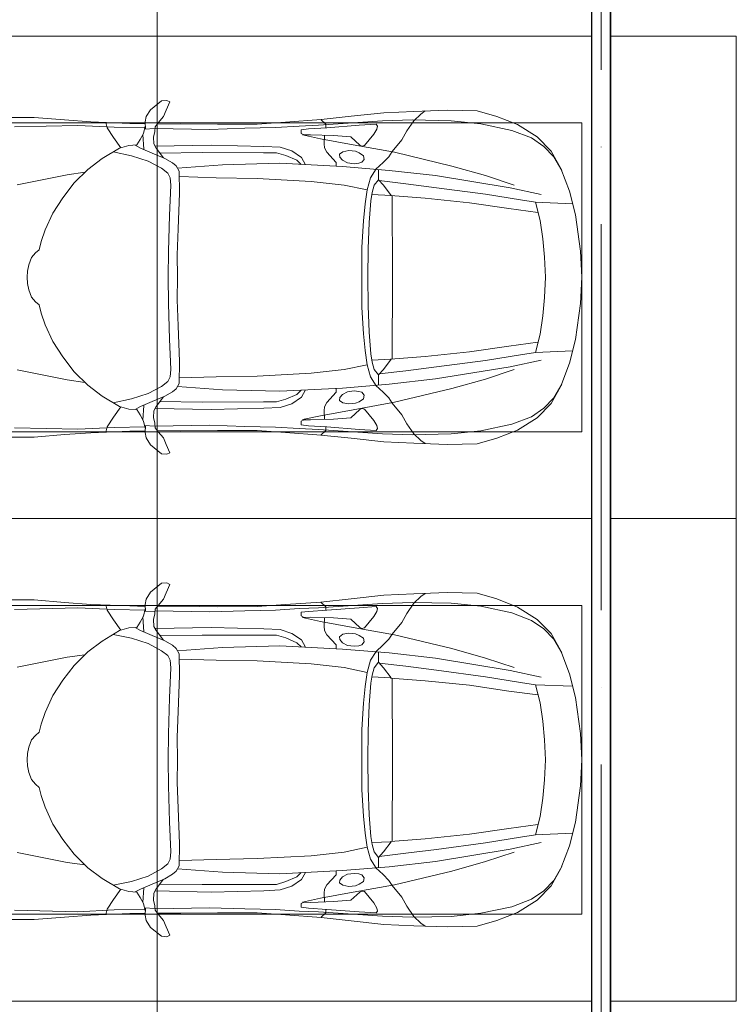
# Model space of a CAD drawing. Header units: millimetres. Extents: x -32229 to 192519, y -13689 to 125138.
# Tile 181 of 256: x 27224 to 30935, y 104583 to 109685. Entities that reach past the tile are written whole.
import ezdxf

# ---------------------------------------------------------------- set-up
doc = ezdxf.new("R2010")
doc.units = ezdxf.units.MM
doc.linetypes.add('ADSK_Осевая', pattern=[2800, 2000, -400, 0, -400])
for name, color, linetype, lineweight in [('A-DETL-GENF-OTLN', 7, 'Continuous', 18), ('A-FLOR-____-OTLN', 7, 'Continuous', 18), ('C-PRKG-____-OTLN', 7, 'Continuous', 18), ('E-CABL-TRAY-CNTR', 7, 'ADSK_Осевая', 18), ('E-CABL-TRAY-OTLN', 7, 'Continuous', 18)]:
    doc.layers.add(name, color=color, linetype=linetype, lineweight=lineweight)

# ---------------------------------------------------------------- blocks, each defined once
blk = doc.blocks.new('АР_Машиноместо - 4900x2400_М__5300х2500_-V165--01 ЭЛ')
at = {"layer": 'A-DETL-GENF-OTLN', "color": 253, "lineweight": 13, "true_color": 0xaaaaaa}
for p, q in [((1114.6, 4493), (927, 4466.6)), ((1250, 4500), (1114.6, 4493)), ((1250, 4500), (1385.4, 4493)), ((1385.4, 4493), (1573, 4466.6)), ((927, 4466.6), (804.4, 4436.7)), ((861.2, 4260.3), (869.3, 4451.1)), ((1573, 4466.6), (1695.6, 4436.7)), ((1638.8, 4260.3), (1630.7, 4451.1)), ((686, 4391.6), (596.3, 4340.6)), ((804.4, 4436.7), (686, 4391.6)), ((1695.6, 4436.7), (1814, 4391.6)), ((1814, 4391.6), (1903.7, 4340.6)), ((596.3, 4340.6), (522.5, 4267.9)), ((1903.7, 4340.6), (1977.5, 4267.9)), ((1050.4, 4297.3), (955.5, 4283.9)), ((1146, 4306.7), (1050.4, 4297.3)), ((1250, 4312), (1146, 4306.7)), ((1250, 4312), (1354, 4306.7)), ((1354, 4306.7), (1449.6, 4297.3)), ((1449.6, 4297.3), (1544.5, 4283.9)), ((522.5, 4267.9), (458.6, 4167)), ((955.5, 4283.9), (861, 4259.4)), ((914, 4272.5), (893.6, 4121.6)), ((1544.5, 4283.9), (1639, 4259.4)), ((1586, 4272.5), (1606.4, 4121.6)), ((1977.5, 4267.9), (2041.4, 4167)), ((458.6, 4167), (416.4, 4059.2)), ((2041.4, 4167), (2083.6, 4059.2)), ((893.6, 4121.6), (863.9, 3917.5)), ((1606.4, 4121.6), (1636.1, 3917.5)), ((416.4, 4059.2), (387.4, 3958.4)), ((2083.6, 4059.2), (2112.6, 3958.4)), ((387.4, 3958.4), (384, 3802.9)), ((2112.6, 3958.4), (2116, 3802.9)), ((863.9, 3917.5), (840.1, 3687.8)), ((1636.1, 3917.5), (1659.9, 3687.8)), ((384, 3802.9), (390.2, 3630)), ((2116, 3802.9), (2109.8, 3630)), ((403.8, 3665.5), (388.1, 3688.4)), ((840.1, 3687.8), (826.6, 3509.6)), ((1659.9, 3687.8), (1673.4, 3509.6)), ((2096.2, 3665.5), (2111.9, 3688.4)), ((390.2, 3630), (397.1, 3474.2)), ((438.6, 3629.8), (403.8, 3665.5)), ((491.4, 3594.2), (438.6, 3629.8)), ((2008.6, 3594.2), (2061.4, 3629.8)), ((2061.4, 3629.8), (2096.2, 3665.5)), ((2109.8, 3630), (2102.9, 3474.2)), ((537.9, 3567), (491.4, 3594.2)), ((1962.1, 3567), (2008.6, 3594.2)), ((598.3, 3518.6), (537.9, 3567)), ((1901.7, 3518.6), (1962.1, 3567)), ((397.1, 3474.2), (415.7, 3305.9)), ((624.9, 3501.2), (598.3, 3518.6)), ((654.7, 3470.4), (624.9, 3501.2)), ((690.2, 3433.7), (654.7, 3470.4)), ((676.4, 3260.1), (695.7, 3502.8)), ((744.3, 3447), (773.2, 3472.4)), ((773.2, 3472.4), (825.6, 3512.1)), ((825.6, 3512.1), (821, 3413)), ((1250, 3520.1), (827.2, 3517.2)), ((1250, 3520.1), (1672.8, 3517.2)), ((1674.4, 3512.1), (1679, 3413)), ((1726.8, 3472.4), (1674.4, 3512.1)), ((1755.7, 3447), (1726.8, 3472.4)), ((1823.6, 3260.1), (1804.3, 3502.8)), ((1809.8, 3433.7), (1845.3, 3470.4)), ((1845.3, 3470.4), (1875.1, 3501.2)), ((1875.1, 3501.2), (1901.7, 3518.6)), ((2102.9, 3474.2), (2084.3, 3305.9)), ((456.6, 3434.5), (466.2, 3441.1)), ((462.2, 3347.3), (456.6, 3434.5)), ((466.2, 3441.1), (481.5, 3439.1)), ((481.5, 3439.1), (508, 3422.8)), ((508, 3422.8), (566.8, 3375.1)), ((744.1, 3447.2), (691.3, 3447.2)), ((773, 3424.2), (744.1, 3447.2)), ((811.1, 3414.8), (773, 3424.2)), ((1688.9, 3414.8), (1727, 3424.2)), ((1727, 3424.2), (1755.7, 3447)), ((1755.7, 3447.2), (1808.7, 3447.2)), ((1992, 3422.8), (1933.2, 3375.1)), ((2018.5, 3439.1), (1992, 3422.8)), ((2033.8, 3441.1), (2018.5, 3439.1)), ((2043.4, 3434.5), (2033.8, 3441.1)), ((2037.8, 3347.3), (2043.4, 3434.5)), ((566.8, 3375.1), (569.7, 3360.7)), ((605.2, 3346.8), (620, 3369.3)), ((620, 3369.3), (638.7, 3372.5)), ((638.7, 3372.5), (654.1, 3360.7)), ((853.3, 3407.2), (811.1, 3414.8)), ((965.3, 3397.8), (853.3, 3407.2)), ((1102.5, 3394.3), (965.3, 3397.8)), ((1250, 3391.3), (1102.5, 3394.3)), ((1250, 3391.3), (1397.5, 3394.3)), ((1397.5, 3394.3), (1534.7, 3397.8)), ((1534.7, 3397.8), (1646.7, 3407.2)), ((1646.7, 3407.2), (1688.9, 3414.8)), ((1861.3, 3372.5), (1845.9, 3360.7)), ((1880, 3369.3), (1861.3, 3372.5)), ((1894.8, 3346.8), (1880, 3369.3)), ((1933.2, 3375.1), (1930.3, 3360.7)), ((474.8, 3179.9), (462.2, 3347.3)), ((564.6, 3349.7), (522.2, 3303.2)), ((569.7, 3360.7), (564.6, 3349.7)), ((593.6, 3292.5), (597.1, 3327.4)), ((597.1, 3327.4), (605.2, 3346.8)), ((654.1, 3360.7), (658.7, 3344.5)), ((661.1, 3321.2), (657.2, 3286.3)), ((658.7, 3344.5), (661.1, 3321.2)), ((1841.3, 3344.5), (1838.9, 3321.2)), ((1838.9, 3321.2), (1842.8, 3286.3)), ((1845.9, 3360.7), (1841.3, 3344.5)), ((1902.9, 3327.4), (1894.8, 3346.8)), ((1906.4, 3292.5), (1902.9, 3327.4)), ((1930.3, 3360.7), (1935.4, 3349.7)), ((1935.4, 3349.7), (1977.8, 3303.2)), ((2025.2, 3179.9), (2037.8, 3347.3)), ((415.7, 3305.9), (432.8, 3149.3)), ((522.2, 3303.2), (515.3, 3213.7)), ((599.8, 3262.3), (593.6, 3292.5)), ((657.2, 3286.3), (643.2, 3259.9)), ((1842.8, 3286.3), (1856.8, 3259.9)), ((1900.2, 3262.3), (1906.4, 3292.5)), ((1977.8, 3303.2), (1984.7, 3213.7)), ((2084.3, 3305.9), (2067.1, 3148.3)), ((612.1, 3245.7), (599.8, 3262.3)), ((654.5, 3228.1), (601.7, 3179.4)), ((626.8, 3246.1), (612.1, 3245.7)), ((643.2, 3259.9), (626.8, 3246.1)), ((674.6, 3227.6), (654.5, 3228.1)), ((659.3, 2936), (676.4, 3260.1)), ((1840.7, 2936), (1823.6, 3260.1)), ((1825.4, 3227.6), (1845.5, 3228.1)), ((1845.5, 3228.1), (1898.3, 3179.4)), ((1856.8, 3259.9), (1873.2, 3246.1)), ((1873.2, 3246.1), (1887.9, 3245.7)), ((1887.9, 3245.7), (1900.2, 3262.3)), ((456.9, 3174.2), (432.9, 3148.3)), ((475.2, 3173.5), (456.9, 3174.2)), ((480.8, 3085), (474.8, 3179.9)), ((515.3, 3213.7), (510.9, 3094.6)), ((558.4, 3165.4), (513.6, 3168)), ((579.5, 3167.7), (558.4, 3165.4)), ((601.7, 3179.4), (579.5, 3167.7)), ((1898.3, 3179.4), (1920.5, 3167.7)), ((1920.5, 3167.7), (1941.6, 3165.4)), ((1941.6, 3165.4), (1986.4, 3168)), ((1984.7, 3213.7), (1989.1, 3094.6)), ((2019.2, 3085), (2025.2, 3179.9)), ((2024.8, 3173.5), (2043.1, 3174.2)), ((2043.1, 3174.2), (2067.1, 3148.3)), ((432.8, 3149.3), (446, 2964.8)), ((2067.2, 3149.3), (2054, 2964.8)), ((485.6, 3046.1), (480.8, 3085)), ((512.2, 3061.4), (504.5, 3046.6)), ((510.9, 3094.6), (512.2, 3061.4)), ((1989.1, 3094.6), (1987.8, 3061.4)), ((1987.8, 3061.4), (1995.5, 3046.6)), ((2014.4, 3046.1), (2019.2, 3085)), ((504.5, 3046.6), (485.6, 3046.1)), ((643.6, 3024.6), (618.7, 2966.7)), ((665.1, 3046.1), (643.6, 3024.6)), ((1834.9, 3046.1), (1856.4, 3024.6)), ((1856.4, 3024.6), (1881.3, 2966.7)), ((1995.5, 3046.6), (2014.4, 3046.1)), ((446, 2964.8), (456.1, 2818.3)), ((618.7, 2966.7), (604.4, 2919.4)), ((1881.3, 2966.7), (1895.6, 2919.4)), ((2054, 2964.8), (2043.9, 2818.3)), ((604.4, 2919.4), (604.4, 2850.8)), ((667.8, 2638.3), (659.3, 2936)), ((1832.2, 2638.3), (1840.7, 2936)), ((1895.6, 2919.4), (1895.6, 2850.8)), ((456.1, 2818.3), (456.8, 2613.6)), ((604.4, 2850.8), (603.5, 2534.3)), ((1895.6, 2850.8), (1896.5, 2534.3)), ((2043.9, 2818.3), (2043.2, 2613.6)), ((456.8, 2613.6), (454.5, 2423.6)), ((684.8, 2406.5), (667.8, 2638.3)), ((1815.2, 2406.5), (1832.2, 2638.3)), ((2043.2, 2613.6), (2045.5, 2423.6)), ((603.5, 2534.3), (606.1, 2314.9)), ((1896.5, 2534.3), (1893.9, 2314.9)), ((454.5, 2423.6), (456, 2301.1)), ((672.8, 2399.7), (656.7, 2380.3)), ((700.6, 2415.4), (672.8, 2399.7)), ((813.8, 2416.7), (700.6, 2415.4)), ((999.2, 2409.3), (813.8, 2416.7)), ((1132.7, 2404.6), (999.2, 2409.3)), ((1250, 2406.6), (1132.7, 2404.6)), ((1250, 2406.6), (1367.3, 2404.6)), ((1367.3, 2404.6), (1500.8, 2409.3)), ((1500.8, 2409.3), (1686.2, 2416.7)), ((1686.2, 2416.7), (1799.4, 2415.4)), ((1799.4, 2415.4), (1827.2, 2399.7)), ((1827.2, 2399.7), (1843.3, 2380.3)), ((2045.5, 2423.6), (2044, 2301.1)), ((341.2, 2366.2), (333.1, 2350.6)), ((333.1, 2350.6), (335.2, 2322.3)), ((384.4, 2347.9), (341.2, 2366.2)), ((417.4, 2333.8), (384.4, 2347.9)), ((656.7, 2380.3), (633.8, 2340.5)), ((710, 2355.4), (685.1, 2322.3)), ((734.3, 2368.8), (710, 2355.4)), ((772.7, 2371.5), (734.3, 2368.8)), ((929.1, 2364.1), (772.7, 2371.5)), ((1115.2, 2358.7), (929.1, 2364.1)), ((1250, 2357.8), (1115.2, 2358.7)), ((1250, 2357.8), (1384.8, 2358.7)), ((1384.8, 2358.7), (1570.9, 2364.1)), ((1570.9, 2364.1), (1727.3, 2371.5)), ((1727.3, 2371.5), (1765.7, 2368.8)), ((1765.7, 2368.8), (1790, 2355.4)), ((1790, 2355.4), (1814.9, 2322.3)), ((1843.3, 2380.3), (1866.2, 2340.5)), ((2082.6, 2333.8), (2115.6, 2347.9)), ((2115.6, 2347.9), (2158.8, 2366.2)), ((2158.8, 2366.2), (2166.9, 2350.6)), ((2166.9, 2350.6), (2164.8, 2322.3)), ((335.2, 2322.3), (381.7, 2266.4)), ((449.8, 2306.1), (417.4, 2333.8)), ((470, 2290), (449.8, 2306.1)), ((580.6, 2296), (559, 2282.6)), ((630.6, 2332.9), (580.6, 2296)), ((633.8, 2340.5), (600.8, 2263)), ((685.1, 2322.3), (647.3, 2254.2)), ((1814.9, 2322.3), (1852.7, 2254.2)), ((1866.2, 2340.5), (1899.2, 2263)), ((1869.4, 2332.9), (1919.4, 2296)), ((1919.4, 2296), (1941, 2282.6)), ((2030, 2290), (2050.2, 2306.1)), ((2050.2, 2306.1), (2082.6, 2333.8)), ((2164.8, 2322.3), (2118.3, 2266.4)), ((381.7, 2266.4), (417.4, 2243.4)), ((493.6, 2288.6), (470, 2290)), ((482, 2235.6), (479.1, 2288.7)), ((523.3, 2281.2), (493.6, 2288.6)), ((559, 2282.6), (523.3, 2281.2)), ((600.8, 2263), (579.9, 2213.8)), ((647.3, 2254.2), (619.7, 2168.6)), ((1852.7, 2254.2), (1880.3, 2168.6)), ((1899.2, 2263), (1920.1, 2213.8)), ((1941, 2282.6), (1976.7, 2281.2)), ((1976.7, 2281.2), (2006.4, 2288.6)), ((2006.4, 2288.6), (2030, 2290)), ((2018, 2235.6), (2020.9, 2288.7)), ((2118.3, 2266.4), (2082.6, 2243.4)), ((417.4, 2243.4), (445.1, 2238.7)), ((445.1, 2238.7), (481.8, 2239.5)), ((453, 2159.1), (455, 2238.9)), ((505.1, 2230), (467.5, 2239.2)), ((536.7, 2211.8), (505.1, 2230)), ((586.6, 2231.3), (510.1, 2227.1)), ((564.3, 2195.4), (536.7, 2211.8)), ((567.1, 2153.8), (564.3, 2195.4)), ((579.9, 2213.8), (564.9, 2186.5)), ((1913.4, 2231.3), (1989.9, 2227.1)), ((1920.1, 2213.8), (1935.1, 2186.5)), ((1932.9, 2153.8), (1935.7, 2195.4)), ((1935.7, 2195.4), (1963.3, 2211.8)), ((1963.3, 2211.8), (1994.9, 2230)), ((1994.9, 2230), (2032.5, 2239.2)), ((2054.9, 2238.7), (2018.2, 2239.5)), ((2047, 2159.1), (2045, 2238.9)), ((2082.6, 2243.4), (2054.9, 2238.7)), ((444.9, 1956.8), (453, 2159.1)), ((580.7, 2105.7), (567.1, 2153.8)), ((619.7, 2168.6), (600.3, 2072.7)), ((1880.3, 2168.6), (1899.7, 2072.7)), ((1919.3, 2105.7), (1932.9, 2153.8)), ((2055.1, 1956.8), (2047, 2159.1)), ((578.8, 2112.6), (525.5, 2074.6)), ((634.6, 2015), (580.7, 2105.7)), ((1865.4, 2015), (1919.3, 2105.7)), ((1921.2, 2112.6), (1974.5, 2074.6)), ((475.1, 2041), (447.5, 2034.4)), ((525.5, 2074.6), (475.1, 2041)), ((1974.5, 2074.6), (2024.9, 2041)), ((2024.9, 2041), (2052.5, 2034.4)), ((690.7, 1941.6), (634.6, 2015)), ((1809.3, 1941.6), (1865.4, 2015)), ((434.8, 1820.7), (444.9, 1956.8)), ((761.1, 1871.7), (690.7, 1941.6)), ((1738.9, 1871.7), (1809.3, 1941.6)), ((2065.2, 1820.7), (2055.1, 1956.8)), ((718.3, 1834.2), (705.7, 1926.7)), ((1781.7, 1834.2), (1794.3, 1926.7)), ((837.5, 1812.1), (761.1, 1871.7)), ((1662.5, 1812.1), (1738.9, 1871.7)), ((422, 1662.9), (434.8, 1820.7)), ((770, 1576.5), (718.3, 1834.2)), ((917, 1761.1), (837.5, 1812.1)), ((1583, 1761.1), (1662.5, 1812.1)), ((1730, 1576.5), (1781.7, 1834.2)), ((2078, 1662.9), (2065.2, 1820.7)), ((1004.2, 1721.4), (917, 1761.1)), ((1495.8, 1721.4), (1583, 1761.1)), ((1064.9, 1700.5), (1004.2, 1721.4)), ((1107.2, 1689.8), (1064.9, 1700.5)), ((1123.5, 1670.9), (1107.2, 1689.8)), ((1376.5, 1670.9), (1392.8, 1689.8)), ((1392.8, 1689.8), (1435.1, 1700.5)), ((1435.1, 1700.5), (1495.8, 1721.4)), ((422, 1534.1), (422, 1662.9)), ((1147.5, 1650.5), (1123.5, 1670.9)), ((1184.7, 1635.7), (1147.5, 1650.5)), ((1217.8, 1629.1), (1184.7, 1635.7)), ((1282.2, 1629.1), (1315.3, 1635.7)), ((1315.3, 1635.7), (1352.5, 1650.5)), ((1352.5, 1650.5), (1376.5, 1670.9)), ((2078, 1534.1), (2078, 1662.9)), ((1217.8, 1629.1), (1250, 1626.8)), ((1282.2, 1629.1), (1250, 1626.8))]:
    blk.add_line(p, q, dxfattribs=at)
at = {"layer": 'A-DETL-GENF-OTLN', "color": 254, "lineweight": 13, "true_color": 0xd4d4d4}
for p, q in [((696.3, 4395.8), (625, 4354.8)), ((1803.7, 4395.8), (1875, 4354.8)), ((625, 4354.8), (571.5, 4303.1)), ((1875, 4354.8), (1928.5, 4303.1)), ((571.5, 4303.1), (527.8, 4239.8)), ((786.9, 4128.3), (821.1, 4289.8)), ((1713.1, 4128.3), (1678.9, 4289.8)), ((1928.5, 4303.1), (1972.2, 4239.8)), ((527.8, 4239.8), (488.6, 4138.1)), ((849, 4182.8), (861.2, 4260.3)), ((1651, 4182.8), (1638.8, 4260.3)), ((1972.2, 4239.8), (2011.4, 4138.1)), ((488.6, 4138.1), (454.7, 3976.8)), ((722.7, 4001.8), (771.7, 4149.8)), ((819.4, 4000.8), (849, 4182.8)), ((1680.6, 4000.8), (1651, 4182.8)), ((1777.3, 4001.8), (1728.3, 4149.8)), ((2011.4, 4138.1), (2045.3, 3976.8)), ((723.2, 3741.5), (786.9, 4128.3)), ((1776.8, 3741.5), (1713.1, 4128.3)), ((673.6, 3827.1), (722.7, 4001.8)), ((785.7, 3746.6), (819.4, 4000.8)), ((1714.3, 3746.6), (1680.6, 4000.8)), ((1826.4, 3827.1), (1777.3, 4001.8)), ((454.7, 3976.8), (438.6, 3823.4)), ((2045.3, 3976.8), (2061.4, 3823.4)), ((602.3, 3530.2), (673.6, 3827.1)), ((1897.7, 3530.2), (1826.4, 3827.1)), ((438.6, 3823.4), (434.2, 3623.7)), ((2061.4, 3823.4), (2065.8, 3623.7)), ((695.7, 3502.8), (723.2, 3741.5)), ((765.5, 3589.1), (785.7, 3746.6)), ((1734.5, 3589.1), (1714.3, 3746.6)), ((1804.3, 3502.8), (1776.8, 3741.5)), ((434.2, 3623.7), (439.5, 3468.5)), ((2065.8, 3623.7), (2060.5, 3468.5)), ((749.1, 3450.8), (765.5, 3589.1)), ((1750.9, 3450.8), (1734.5, 3589.1)), ((564, 3316.2), (602.3, 3530.2)), ((1936, 3316.2), (1897.7, 3530.2)), ((439.5, 3468.5), (462, 3136.6)), ((734.6, 3405.8), (688.5, 3435.5)), ((1765.4, 3405.8), (1811.5, 3435.5)), ((2060.5, 3468.5), (2038, 3136.6)), ((797.1, 3388.2), (734.6, 3405.8)), ((771.7, 3268.5), (797.1, 3388.2)), ((870, 3377.1), (797.1, 3388.2)), ((957.1, 3368.9), (870, 3377.1)), ((1093.5, 3360.7), (957.1, 3368.9)), ((1406.5, 3360.7), (1542.9, 3368.9)), ((1542.9, 3368.9), (1630, 3377.1)), ((1630, 3377.1), (1702.9, 3388.2)), ((1702.9, 3388.2), (1765.4, 3405.8)), ((1728.3, 3268.5), (1702.9, 3388.2)), ((1250, 3360.7), (1093.5, 3360.7)), ((1250, 3360.7), (1406.5, 3360.7)), ((532.7, 3145.9), (564, 3316.2)), ((752.8, 3099), (771.7, 3268.5)), ((1747.2, 3099), (1728.3, 3268.5)), ((1967.3, 3145.9), (1936, 3316.2)), ((462, 3136.6), (466.3, 3036.3)), ((512.5, 3053.2), (532.7, 3145.9)), ((1987.5, 3053.2), (1967.3, 3145.9)), ((2038, 3136.6), (2033.7, 3036.3)), ((629, 3048.1), (666.7, 3069.7)), ((737.8, 2818.3), (752.8, 3099)), ((1762.2, 2818.3), (1747.2, 3099)), ((1871, 3048.1), (1833.3, 3069.7)), ((466.3, 3036.3), (473.9, 2913.7)), ((595.2, 2997.9), (629, 3048.1)), ((1904.8, 2997.9), (1871, 3048.1)), ((2033.7, 3036.3), (2026.1, 2913.7)), ((575.7, 2937.4), (595.2, 2997.9)), ((1924.3, 2937.4), (1904.8, 2997.9)), ((473.9, 2913.7), (477.8, 2754.7)), ((571.6, 2853.3), (575.7, 2937.4)), ((1928.4, 2853.3), (1924.3, 2937.4)), ((2026.1, 2913.7), (2022.2, 2754.7)), ((564.4, 2580.5), (571.6, 2853.3)), ((733.8, 2606.7), (737.8, 2818.3)), ((1766.2, 2606.7), (1762.2, 2818.3)), ((1935.6, 2580.5), (1928.4, 2853.3)), ((477.8, 2754.7), (483.3, 2571.4)), ((2022.2, 2754.7), (2016.7, 2571.4)), ((728.4, 2415.7), (733.8, 2606.7)), ((1771.6, 2415.7), (1766.2, 2606.7)), ((483.3, 2571.4), (478, 2290)), ((570.6, 2291.4), (564.4, 2580.5)), ((1929.4, 2291.4), (1935.6, 2580.5)), ((2016.7, 2571.4), (2022, 2290)), ((471.8, 2077.7), (474.5, 2239.3)), ((2028.2, 2077.7), (2025.5, 2239.3)), ((462.8, 1889.5), (471.8, 2077.7)), ((2037.2, 1889.5), (2028.2, 2077.7)), ((470.9, 1561.4), (462.8, 1889.5)), ((2029.1, 1561.4), (2037.2, 1889.5))]:
    blk.add_line(p, q, dxfattribs=at)
at = {"layer": 'C-PRKG-____-OTLN', "color": 253, "lineweight": 13, "true_color": 0xaaaaaa}
for p, q in [((2500, 5300), (0, 5300)), ((0, 4649.6), (0, 5300)), ((2500, 4649.6), (2500, 5300)), ((0, 0), (0, 4549.6)), ((2500, 0), (2500, 4549.6)), ((450, 4500), (2050, 4500)), ((450, 800), (450, 4500)), ((2050, 800), (2050, 4500))]:
    blk.add_line(p, q, dxfattribs=at)
blk = doc.blocks.new('АР_Машиноместо - 4900x2400_М__5300х2500_-V166--01 ЭЛ')
at = {"layer": 'A-DETL-GENF-OTLN', "color": 253, "lineweight": 13, "true_color": 0xaaaaaa}
for p, q in [((422, -1534.1), (422, -1662.9)), ((770, -1576.5), (718.3, -1834.2)), ((1730, -1576.5), (1781.7, -1834.2)), ((2078, -1534.1), (2078, -1662.9)), ((1217.8, -1629.1), (1184.7, -1635.7)), ((1217.8, -1629.1), (1250, -1626.8)), ((1282.2, -1629.1), (1250, -1626.8)), ((1282.2, -1629.1), (1315.3, -1635.7)), ((422, -1662.9), (434.8, -1820.7)), ((1123.5, -1670.9), (1107.2, -1689.8)), ((1147.5, -1650.5), (1123.5, -1670.9)), ((1184.7, -1635.7), (1147.5, -1650.5)), ((1315.3, -1635.7), (1352.5, -1650.5)), ((1352.5, -1650.5), (1376.5, -1670.9)), ((1376.5, -1670.9), (1392.8, -1689.8)), ((2078, -1662.9), (2065.2, -1820.7)), ((1004.2, -1721.4), (917, -1761.1)), ((1064.9, -1700.5), (1004.2, -1721.4)), ((1107.2, -1689.8), (1064.9, -1700.5)), ((1392.8, -1689.8), (1435.1, -1700.5)), ((1435.1, -1700.5), (1495.8, -1721.4)), ((1495.8, -1721.4), (1583, -1761.1)), ((917, -1761.1), (837.5, -1812.1)), ((1583, -1761.1), (1662.5, -1812.1)), ((434.8, -1820.7), (444.9, -1956.8)), ((718.3, -1834.2), (705.7, -1926.7)), ((837.5, -1812.1), (761.1, -1871.7)), ((1662.5, -1812.1), (1738.9, -1871.7)), ((1781.7, -1834.2), (1794.3, -1926.7)), ((2065.2, -1820.7), (2055.1, -1956.8)), ((761.1, -1871.7), (690.7, -1941.6)), ((1738.9, -1871.7), (1809.3, -1941.6)), ((444.9, -1956.8), (453, -2159.1)), ((690.7, -1941.6), (634.6, -2015)), ((1809.3, -1941.6), (1865.4, -2015)), ((2055.1, -1956.8), (2047, -2159.1)), ((475.1, -2041), (447.5, -2034.4)), ((634.6, -2015), (580.7, -2105.7)), ((1865.4, -2015), (1919.3, -2105.7)), ((2024.9, -2041), (2052.5, -2034.4)), ((525.5, -2074.6), (475.1, -2041)), ((578.8, -2112.6), (525.5, -2074.6)), ((619.7, -2168.6), (600.3, -2072.7)), ((1880.3, -2168.6), (1899.7, -2072.7)), ((1921.2, -2112.6), (1974.5, -2074.6)), ((1974.5, -2074.6), (2024.9, -2041)), ((580.7, -2105.7), (567.1, -2153.8)), ((1919.3, -2105.7), (1932.9, -2153.8)), ((453, -2159.1), (455, -2238.9)), ((567.1, -2153.8), (564.3, -2195.4)), ((579.9, -2213.8), (564.9, -2186.5)), ((647.3, -2254.2), (619.7, -2168.6)), ((1852.7, -2254.2), (1880.3, -2168.6)), ((1920.1, -2213.8), (1935.1, -2186.5)), ((1932.9, -2153.8), (1935.7, -2195.4)), ((2047, -2159.1), (2045, -2238.9)), ((381.7, -2266.4), (417.4, -2243.4)), ((417.4, -2243.4), (445.1, -2238.7)), ((445.1, -2238.7), (481.8, -2239.5)), ((505.1, -2230), (467.5, -2239.2)), ((482, -2235.6), (479.1, -2288.7)), ((536.7, -2211.8), (505.1, -2230)), ((586.6, -2231.3), (510.1, -2227.1)), ((564.3, -2195.4), (536.7, -2211.8)), ((600.8, -2263), (579.9, -2213.8)), ((1899.2, -2263), (1920.1, -2213.8)), ((1913.4, -2231.3), (1989.9, -2227.1)), ((1935.7, -2195.4), (1963.3, -2211.8)), ((1963.3, -2211.8), (1994.9, -2230)), ((1994.9, -2230), (2032.5, -2239.2)), ((2018, -2235.6), (2020.9, -2288.7)), ((2054.9, -2238.7), (2018.2, -2239.5)), ((2082.6, -2243.4), (2054.9, -2238.7)), ((2118.3, -2266.4), (2082.6, -2243.4)), ((335.2, -2322.3), (381.7, -2266.4)), ((470, -2290), (449.8, -2306.1)), ((493.6, -2288.6), (470, -2290)), ((523.3, -2281.2), (493.6, -2288.6)), ((559, -2282.6), (523.3, -2281.2)), ((580.6, -2296), (559, -2282.6)), ((633.8, -2340.5), (600.8, -2263)), ((685.1, -2322.3), (647.3, -2254.2)), ((1814.9, -2322.3), (1852.7, -2254.2)), ((1866.2, -2340.5), (1899.2, -2263)), ((1919.4, -2296), (1941, -2282.6)), ((1941, -2282.6), (1976.7, -2281.2)), ((1976.7, -2281.2), (2006.4, -2288.6)), ((2006.4, -2288.6), (2030, -2290)), ((2030, -2290), (2050.2, -2306.1)), ((2164.8, -2322.3), (2118.3, -2266.4)), ((333.1, -2350.6), (335.2, -2322.3)), ((417.4, -2333.8), (384.4, -2347.9)), ((449.8, -2306.1), (417.4, -2333.8)), ((454.5, -2423.6), (456, -2301.1)), ((630.6, -2332.9), (580.6, -2296)), ((603.5, -2534.3), (606.1, -2314.9)), ((656.7, -2380.3), (633.8, -2340.5)), ((710, -2355.4), (685.1, -2322.3)), ((1790, -2355.4), (1814.9, -2322.3)), ((1843.3, -2380.3), (1866.2, -2340.5)), ((1869.4, -2332.9), (1919.4, -2296)), ((1896.5, -2534.3), (1893.9, -2314.9)), ((2045.5, -2423.6), (2044, -2301.1)), ((2050.2, -2306.1), (2082.6, -2333.8)), ((2082.6, -2333.8), (2115.6, -2347.9)), ((2166.9, -2350.6), (2164.8, -2322.3)), ((341.2, -2366.2), (333.1, -2350.6)), ((384.4, -2347.9), (341.2, -2366.2)), ((672.8, -2399.7), (656.7, -2380.3)), ((734.3, -2368.8), (710, -2355.4)), ((772.7, -2371.5), (734.3, -2368.8)), ((929.1, -2364.1), (772.7, -2371.5)), ((1115.2, -2358.7), (929.1, -2364.1)), ((1250, -2357.8), (1115.2, -2358.7)), ((1250, -2357.8), (1384.8, -2358.7)), ((1384.8, -2358.7), (1570.9, -2364.1)), ((1570.9, -2364.1), (1727.3, -2371.5)), ((1727.3, -2371.5), (1765.7, -2368.8)), ((1765.7, -2368.8), (1790, -2355.4)), ((1827.2, -2399.7), (1843.3, -2380.3)), ((2115.6, -2347.9), (2158.8, -2366.2)), ((2158.8, -2366.2), (2166.9, -2350.6)), ((456.8, -2613.6), (454.5, -2423.6)), ((684.8, -2406.5), (667.8, -2638.3)), ((700.6, -2415.4), (672.8, -2399.7)), ((813.8, -2416.7), (700.6, -2415.4)), ((999.2, -2409.3), (813.8, -2416.7)), ((1132.7, -2404.6), (999.2, -2409.3)), ((1250, -2406.6), (1132.7, -2404.6)), ((1250, -2406.6), (1367.3, -2404.6)), ((1367.3, -2404.6), (1500.8, -2409.3)), ((1500.8, -2409.3), (1686.2, -2416.7)), ((1686.2, -2416.7), (1799.4, -2415.4)), ((1799.4, -2415.4), (1827.2, -2399.7)), ((1815.2, -2406.5), (1832.2, -2638.3)), ((2043.2, -2613.6), (2045.5, -2423.6)), ((604.4, -2850.8), (603.5, -2534.3)), ((1895.6, -2850.8), (1896.5, -2534.3)), ((456.1, -2818.3), (456.8, -2613.6)), ((667.8, -2638.3), (659.3, -2936)), ((1832.2, -2638.3), (1840.7, -2936)), ((2043.9, -2818.3), (2043.2, -2613.6)), ((446, -2964.8), (456.1, -2818.3)), ((604.4, -2919.4), (604.4, -2850.8)), ((1895.6, -2919.4), (1895.6, -2850.8)), ((2054, -2964.8), (2043.9, -2818.3)), ((618.7, -2966.7), (604.4, -2919.4)), ((659.3, -2936), (676.4, -3260.1)), ((1840.7, -2936), (1823.6, -3260.1)), ((1881.3, -2966.7), (1895.6, -2919.4)), ((432.8, -3149.3), (446, -2964.8)), ((643.6, -3024.6), (618.7, -2966.7)), ((1856.4, -3024.6), (1881.3, -2966.7)), ((2067.2, -3149.3), (2054, -2964.8)), ((485.6, -3046.1), (480.8, -3085)), ((504.5, -3046.6), (485.6, -3046.1)), ((512.2, -3061.4), (504.5, -3046.6)), ((665.1, -3046.1), (643.6, -3024.6)), ((1834.9, -3046.1), (1856.4, -3024.6)), ((1987.8, -3061.4), (1995.5, -3046.6)), ((1995.5, -3046.6), (2014.4, -3046.1)), ((2014.4, -3046.1), (2019.2, -3085)), ((480.8, -3085), (474.8, -3179.9)), ((510.9, -3094.6), (512.2, -3061.4)), ((515.3, -3213.7), (510.9, -3094.6)), ((1984.7, -3213.7), (1989.1, -3094.6)), ((1989.1, -3094.6), (1987.8, -3061.4)), ((2019.2, -3085), (2025.2, -3179.9)), ((415.7, -3305.9), (432.8, -3149.3)), ((456.9, -3174.2), (432.9, -3148.3)), ((2043.1, -3174.2), (2067.1, -3148.3)), ((2084.3, -3305.9), (2067.1, -3148.3)), ((475.2, -3173.5), (456.9, -3174.2)), ((474.8, -3179.9), (462.2, -3347.3)), ((558.4, -3165.4), (513.6, -3168)), ((522.2, -3303.2), (515.3, -3213.7)), ((579.5, -3167.7), (558.4, -3165.4)), ((601.7, -3179.4), (579.5, -3167.7)), ((654.5, -3228.1), (601.7, -3179.4)), ((1845.5, -3228.1), (1898.3, -3179.4)), ((1898.3, -3179.4), (1920.5, -3167.7)), ((1920.5, -3167.7), (1941.6, -3165.4)), ((1941.6, -3165.4), (1986.4, -3168)), ((1977.8, -3303.2), (1984.7, -3213.7)), ((2024.8, -3173.5), (2043.1, -3174.2)), ((2025.2, -3179.9), (2037.8, -3347.3)), ((599.8, -3262.3), (593.6, -3292.5)), ((612.1, -3245.7), (599.8, -3262.3)), ((626.8, -3246.1), (612.1, -3245.7)), ((643.2, -3259.9), (626.8, -3246.1)), ((657.2, -3286.3), (643.2, -3259.9)), ((674.6, -3227.6), (654.5, -3228.1)), ((676.4, -3260.1), (695.7, -3502.8)), ((1823.6, -3260.1), (1804.3, -3502.8)), ((1825.4, -3227.6), (1845.5, -3228.1)), ((1842.8, -3286.3), (1856.8, -3259.9)), ((1856.8, -3259.9), (1873.2, -3246.1)), ((1873.2, -3246.1), (1887.9, -3245.7)), ((1887.9, -3245.7), (1900.2, -3262.3)), ((1900.2, -3262.3), (1906.4, -3292.5)), ((397.1, -3474.2), (415.7, -3305.9)), ((564.6, -3349.7), (522.2, -3303.2)), ((593.6, -3292.5), (597.1, -3327.4)), ((661.1, -3321.2), (657.2, -3286.3)), ((1838.9, -3321.2), (1842.8, -3286.3)), ((1906.4, -3292.5), (1902.9, -3327.4)), ((1935.4, -3349.7), (1977.8, -3303.2)), ((2102.9, -3474.2), (2084.3, -3305.9)), ((462.2, -3347.3), (456.6, -3434.5)), ((569.7, -3360.7), (564.6, -3349.7)), ((566.8, -3375.1), (569.7, -3360.7)), ((597.1, -3327.4), (605.2, -3346.8)), ((605.2, -3346.8), (620, -3369.3)), ((638.7, -3372.5), (654.1, -3360.7)), ((654.1, -3360.7), (658.7, -3344.5)), ((658.7, -3344.5), (661.1, -3321.2)), ((1841.3, -3344.5), (1838.9, -3321.2)), ((1845.9, -3360.7), (1841.3, -3344.5)), ((1861.3, -3372.5), (1845.9, -3360.7)), ((1894.8, -3346.8), (1880, -3369.3)), ((1902.9, -3327.4), (1894.8, -3346.8)), ((1930.3, -3360.7), (1935.4, -3349.7)), ((1933.2, -3375.1), (1930.3, -3360.7)), ((2037.8, -3347.3), (2043.4, -3434.5)), ((508, -3422.8), (566.8, -3375.1)), ((620, -3369.3), (638.7, -3372.5)), ((811.1, -3414.8), (773, -3424.2)), ((853.3, -3407.2), (811.1, -3414.8)), ((825.6, -3512.1), (821, -3413)), ((965.3, -3397.8), (853.3, -3407.2)), ((1102.5, -3394.3), (965.3, -3397.8)), ((1250, -3391.3), (1102.5, -3394.3)), ((1250, -3391.3), (1397.5, -3394.3)), ((1397.5, -3394.3), (1534.7, -3397.8)), ((1534.7, -3397.8), (1646.7, -3407.2)), ((1646.7, -3407.2), (1688.9, -3414.8)), ((1674.4, -3512.1), (1679, -3413)), ((1688.9, -3414.8), (1727, -3424.2)), ((1880, -3369.3), (1861.3, -3372.5)), ((1992, -3422.8), (1933.2, -3375.1)), ((456.6, -3434.5), (466.2, -3441.1)), ((466.2, -3441.1), (481.5, -3439.1)), ((481.5, -3439.1), (508, -3422.8)), ((690.2, -3433.7), (654.7, -3470.4)), ((744.1, -3447.2), (691.3, -3447.2)), ((773, -3424.2), (744.1, -3447.2)), ((744.3, -3447), (773.2, -3472.4)), ((1755.7, -3447), (1726.8, -3472.4)), ((1727, -3424.2), (1755.7, -3447)), ((1755.7, -3447.2), (1808.7, -3447.2)), ((1809.8, -3433.7), (1845.3, -3470.4)), ((2018.5, -3439.1), (1992, -3422.8)), ((2033.8, -3441.1), (2018.5, -3439.1)), ((2043.4, -3434.5), (2033.8, -3441.1)), ((390.2, -3630), (397.1, -3474.2)), ((598.3, -3518.6), (537.9, -3567)), ((624.9, -3501.2), (598.3, -3518.6)), ((654.7, -3470.4), (624.9, -3501.2)), ((773.2, -3472.4), (825.6, -3512.1)), ((840.1, -3687.8), (826.6, -3509.6)), ((1250, -3520.1), (827.2, -3517.2)), ((1250, -3520.1), (1672.8, -3517.2)), ((1659.9, -3687.8), (1673.4, -3509.6)), ((1726.8, -3472.4), (1674.4, -3512.1)), ((1845.3, -3470.4), (1875.1, -3501.2)), ((1875.1, -3501.2), (1901.7, -3518.6)), ((1901.7, -3518.6), (1962.1, -3567)), ((2109.8, -3630), (2102.9, -3474.2)), ((537.9, -3567), (491.4, -3594.2)), ((1962.1, -3567), (2008.6, -3594.2)), ((491.4, -3594.2), (438.6, -3629.8)), ((2008.6, -3594.2), (2061.4, -3629.8)), ((384, -3802.9), (390.2, -3630)), ((403.8, -3665.5), (388.1, -3688.4)), ((438.6, -3629.8), (403.8, -3665.5)), ((2061.4, -3629.8), (2096.2, -3665.5)), ((2096.2, -3665.5), (2111.9, -3688.4)), ((2116, -3802.9), (2109.8, -3630)), ((863.9, -3917.5), (840.1, -3687.8)), ((1636.1, -3917.5), (1659.9, -3687.8)), ((387.4, -3958.4), (384, -3802.9)), ((2112.6, -3958.4), (2116, -3802.9)), ((893.6, -4121.6), (863.9, -3917.5)), ((1606.4, -4121.6), (1636.1, -3917.5)), ((416.4, -4059.2), (387.4, -3958.4)), ((2083.6, -4059.2), (2112.6, -3958.4)), ((458.6, -4167), (416.4, -4059.2)), ((2041.4, -4167), (2083.6, -4059.2)), ((914, -4272.5), (893.6, -4121.6)), ((1586, -4272.5), (1606.4, -4121.6)), ((522.5, -4267.9), (458.6, -4167)), ((1977.5, -4267.9), (2041.4, -4167)), ((596.3, -4340.6), (522.5, -4267.9)), ((955.5, -4283.9), (861, -4259.4)), ((861.2, -4260.3), (869.3, -4451.1)), ((1050.4, -4297.3), (955.5, -4283.9)), ((1449.6, -4297.3), (1544.5, -4283.9)), ((1544.5, -4283.9), (1639, -4259.4)), ((1638.8, -4260.3), (1630.7, -4451.1)), ((1903.7, -4340.6), (1977.5, -4267.9)), ((1146, -4306.7), (1050.4, -4297.3)), ((1250, -4312), (1146, -4306.7)), ((1250, -4312), (1354, -4306.7)), ((1354, -4306.7), (1449.6, -4297.3)), ((686, -4391.6), (596.3, -4340.6)), ((1814, -4391.6), (1903.7, -4340.6)), ((804.4, -4436.7), (686, -4391.6)), ((927, -4466.6), (804.4, -4436.7)), ((1573, -4466.6), (1695.6, -4436.7)), ((1695.6, -4436.7), (1814, -4391.6)), ((1114.6, -4493), (927, -4466.6)), ((1385.4, -4493), (1573, -4466.6)), ((1250, -4500), (1114.6, -4493)), ((1250, -4500), (1385.4, -4493))]:
    blk.add_line(p, q, dxfattribs=at)
at = {"layer": 'A-DETL-GENF-OTLN', "color": 254, "lineweight": 13, "true_color": 0xd4d4d4}
for p, q in [((470.9, -1561.4), (462.8, -1889.5)), ((2029.1, -1561.4), (2037.2, -1889.5)), ((462.8, -1889.5), (471.8, -2077.7)), ((2037.2, -1889.5), (2028.2, -2077.7)), ((471.8, -2077.7), (474.5, -2239.3)), ((2028.2, -2077.7), (2025.5, -2239.3)), ((483.3, -2571.4), (478, -2290)), ((570.6, -2291.4), (564.4, -2580.5)), ((1929.4, -2291.4), (1935.6, -2580.5)), ((2016.7, -2571.4), (2022, -2290)), ((728.4, -2415.7), (733.8, -2606.7)), ((1771.6, -2415.7), (1766.2, -2606.7)), ((477.8, -2754.7), (483.3, -2571.4)), ((564.4, -2580.5), (571.6, -2853.3)), ((1935.6, -2580.5), (1928.4, -2853.3)), ((2022.2, -2754.7), (2016.7, -2571.4)), ((733.8, -2606.7), (737.8, -2818.3)), ((1766.2, -2606.7), (1762.2, -2818.3)), ((473.9, -2913.7), (477.8, -2754.7)), ((2026.1, -2913.7), (2022.2, -2754.7)), ((571.6, -2853.3), (575.7, -2937.4)), ((737.8, -2818.3), (752.8, -3099)), ((1762.2, -2818.3), (1747.2, -3099)), ((1928.4, -2853.3), (1924.3, -2937.4)), ((466.3, -3036.3), (473.9, -2913.7)), ((575.7, -2937.4), (595.2, -2997.9)), ((1924.3, -2937.4), (1904.8, -2997.9)), ((2033.7, -3036.3), (2026.1, -2913.7)), ((595.2, -2997.9), (629, -3048.1)), ((1904.8, -2997.9), (1871, -3048.1)), ((462, -3136.6), (466.3, -3036.3)), ((512.5, -3053.2), (532.7, -3145.9)), ((629, -3048.1), (666.7, -3069.7)), ((1871, -3048.1), (1833.3, -3069.7)), ((1987.5, -3053.2), (1967.3, -3145.9)), ((2038, -3136.6), (2033.7, -3036.3)), ((752.8, -3099), (771.7, -3268.5)), ((1747.2, -3099), (1728.3, -3268.5)), ((439.5, -3468.5), (462, -3136.6)), ((532.7, -3145.9), (564, -3316.2)), ((1967.3, -3145.9), (1936, -3316.2)), ((2060.5, -3468.5), (2038, -3136.6)), ((564, -3316.2), (602.3, -3530.2)), ((771.7, -3268.5), (797.1, -3388.2)), ((1728.3, -3268.5), (1702.9, -3388.2)), ((1936, -3316.2), (1897.7, -3530.2)), ((1093.5, -3360.7), (957.1, -3368.9)), ((1250, -3360.7), (1093.5, -3360.7)), ((1250, -3360.7), (1406.5, -3360.7)), ((1406.5, -3360.7), (1542.9, -3368.9)), ((734.6, -3405.8), (688.5, -3435.5)), ((797.1, -3388.2), (734.6, -3405.8)), ((870, -3377.1), (797.1, -3388.2)), ((957.1, -3368.9), (870, -3377.1)), ((1542.9, -3368.9), (1630, -3377.1)), ((1630, -3377.1), (1702.9, -3388.2)), ((1702.9, -3388.2), (1765.4, -3405.8)), ((1765.4, -3405.8), (1811.5, -3435.5)), ((434.2, -3623.7), (439.5, -3468.5)), ((749.1, -3450.8), (765.5, -3589.1)), ((1750.9, -3450.8), (1734.5, -3589.1)), ((2065.8, -3623.7), (2060.5, -3468.5)), ((695.7, -3502.8), (723.2, -3741.5)), ((1804.3, -3502.8), (1776.8, -3741.5)), ((602.3, -3530.2), (673.6, -3827.1)), ((1897.7, -3530.2), (1826.4, -3827.1)), ((765.5, -3589.1), (785.7, -3746.6)), ((1734.5, -3589.1), (1714.3, -3746.6)), ((438.6, -3823.4), (434.2, -3623.7)), ((2061.4, -3823.4), (2065.8, -3623.7)), ((723.2, -3741.5), (786.9, -4128.3)), ((785.7, -3746.6), (819.4, -4000.8)), ((1714.3, -3746.6), (1680.6, -4000.8)), ((1776.8, -3741.5), (1713.1, -4128.3)), ((454.7, -3976.8), (438.6, -3823.4)), ((2045.3, -3976.8), (2061.4, -3823.4)), ((673.6, -3827.1), (722.7, -4001.8)), ((1826.4, -3827.1), (1777.3, -4001.8)), ((488.6, -4138.1), (454.7, -3976.8)), ((2011.4, -4138.1), (2045.3, -3976.8)), ((722.7, -4001.8), (771.7, -4149.8)), ((819.4, -4000.8), (849, -4182.8)), ((1680.6, -4000.8), (1651, -4182.8)), ((1777.3, -4001.8), (1728.3, -4149.8)), ((786.9, -4128.3), (821.1, -4289.8)), ((1713.1, -4128.3), (1678.9, -4289.8)), ((527.8, -4239.8), (488.6, -4138.1)), ((849, -4182.8), (861.2, -4260.3)), ((1651, -4182.8), (1638.8, -4260.3)), ((1972.2, -4239.8), (2011.4, -4138.1)), ((571.5, -4303.1), (527.8, -4239.8)), ((1928.5, -4303.1), (1972.2, -4239.8)), ((625, -4354.8), (571.5, -4303.1)), ((1875, -4354.8), (1928.5, -4303.1)), ((696.3, -4395.8), (625, -4354.8)), ((1803.7, -4395.8), (1875, -4354.8))]:
    blk.add_line(p, q, dxfattribs=at)
at = {"layer": 'C-PRKG-____-OTLN', "color": 253, "lineweight": 13, "true_color": 0xaaaaaa}
for p, q in [((2500, 0), (2500, -4549.6)), ((0, -700), (0, -4549.6)), ((450, -800), (450, -4500)), ((2050, -800), (2050, -4500)), ((450, -4500), (2050, -4500)), ((0, -4649.6), (0, -5300)), ((2500, -4649.6), (2500, -5300)), ((2500, -5300), (0, -5300))]:
    blk.add_line(p, q, dxfattribs=at)
blk = doc.blocks.new('Наметкина 10_РД_АР_П_отсоединено_rvt-1--01 ЭЛ')
at = {"layer": 'A-FLOR-____-OTLN', "color": 253, "lineweight": 13, "true_color": 0xaaaaaa}
blk.add_line((27935.3, 104025), (27935.3, 113350), dxfattribs=at)
at = {"layer": 'C-PRKG-____-OTLN', "color": 253, "lineweight": 13, "true_color": 0xaaaaaa}
for name, p, rotation in [('АР_Машиноместо - 4900x2400_М__5300х2500_-V165--01 ЭЛ', (25635.3, 109600), 269.9999999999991), ('АР_Машиноместо - 4900x2400_М__5300х2500_-V166--01 ЭЛ', (25635.3, 104600), 89.99999999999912)]:
    blk.add_blockref(name, p, dxfattribs=dict(at, rotation=rotation))

msp = doc.modelspace()

# ---------------------------------------------------------------- linework, layer by layer
at = {"layer": 'E-CABL-TRAY-CNTR', "color": 5, "true_color": 0x0000ff}
msp.add_line((30234.9, 101025), (30234.9, 112200), dxfattribs=at)
at = {"layer": 'E-CABL-TRAY-OTLN', "color": 5, "true_color": 0x0000ff}
for p, q in [((30184.9, 101025), (30184.9, 112200)), ((30187.5, 101025), (30187.5, 112200)), ((30282.4, 101025), (30282.4, 112200)), ((30284.9, 101025), (30284.9, 112200))]:
    msp.add_line(p, q, dxfattribs=at)

# ---------------------------------------------------------------- block references
at = {"lineweight": 5}
msp.add_blockref('Наметкина 10_РД_АР_П_отсоединено_rvt-1--01 ЭЛ', (0, 0), dxfattribs=at)

doc.saveas('drawing.dxf')
